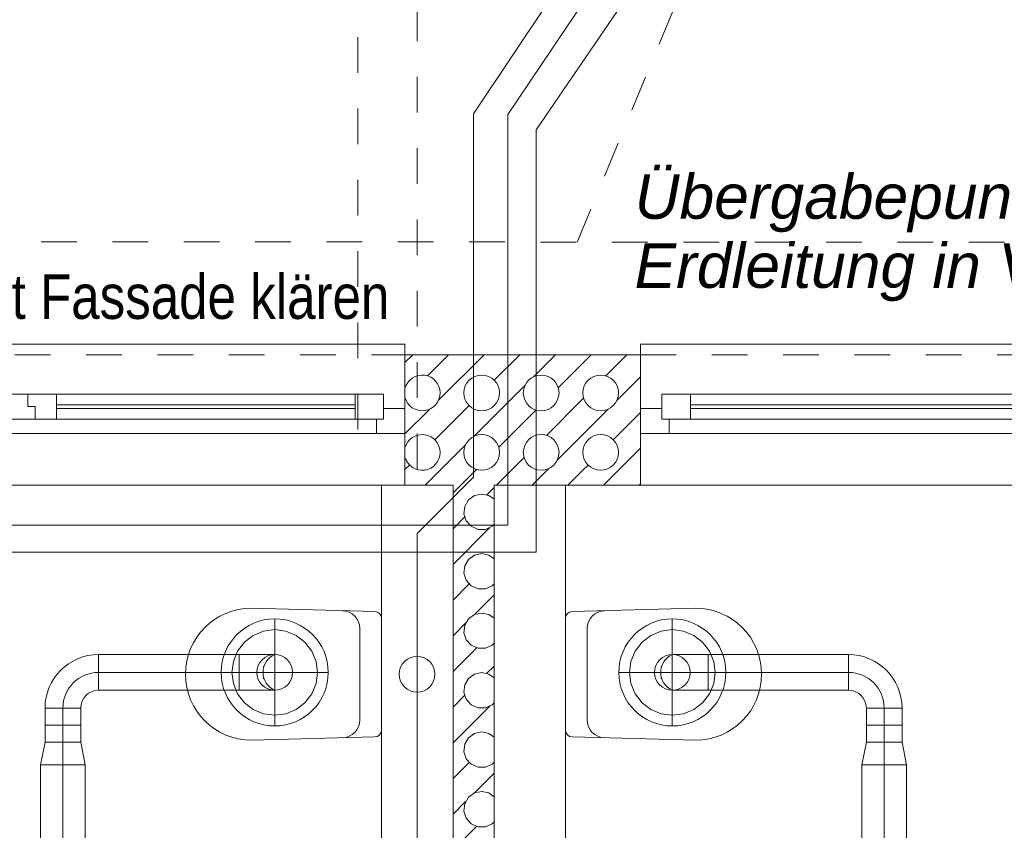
# Model space of a CAD drawing. Header units: metres. Extents: x -79 to 740, y -195 to 69.
# Tile 112 of 200: x 20.42 to 23.18, y 23.49 to 25.76. Entities that reach past the tile are written whole.
import ezdxf

# ---------------------------------------------------------------- set-up
doc = ezdxf.new("R2010")
doc.units = ezdxf.units.M
doc.header["$MEASUREMENT"] = 0
for name, pattern in [('Strichlinie eng', [0.115, 0.075, -0.04]), ('Strichlinie_ eng', [0.115, 0.075, -0.04]), ('STRICHPUNKT2', [12.7, 6.35, -3.175, 0, -3.175])]:
    doc.linetypes.add(name, pattern=pattern)
for name, color, linetype in [('30 Dach', 7, 'Continuous'), ('50 Elektro', 7, 'Continuous'), ('70 Entwässerung_Schmutzwasser', 7, 'Continuous'), ('70 Heizung', 7, 'Continuous'), ('70 Lüftung', 7, 'Continuous'), ('90 Allgemein Hinweise', 7, 'Continuous'), ('Neubau_00 Schraffuren', 7, 'Continuous'), ('Neubau_10 Wand außen', 7, 'Continuous'), ('Neubau_10 Wand innen', 7, 'Continuous'), ('Neubau_50 Möblierung', 7, 'Continuous'), ('Neubau_50 Sanitäreinrichtung', 7, 'Continuous')]:
    doc.layers.add(name, color=color, linetype=linetype)
doc.styles.add('ERSTELLTER_STIL_2', font='ARIALN.TTF')
doc.styles.add('ERSTELLTER_STIL_5', font='arial.ttf')

# ---------------------------------------------------------------- blocks, each defined once
blk = doc.blocks.new('*X178')
at = {"layer": 'Neubau_10 Wand außen', "color": 8, "linetype": 'Continuous', "lineweight": 9}
for p, q in [((21.5017, 24.8017), (21.5233, 24.8233)), ((21.5645, 24.7645), (21.6233, 24.8233)), ((21.5951, 24.6951), (21.7233, 24.8233)), ((21.752, 24.752), (21.8233, 24.8233)), ((21.8618, 24.7618), (21.9233, 24.8233)), ((22, 24.8), (22.0233, 24.8233)), ((22.0645, 24.7645), (22.1233, 24.8233)), ((21.9312, 24.7312), (22, 24.8)), ((22.0951, 24.6951), (22.1617, 24.7617)), ((21.6951, 24.5951), (21.8382, 24.7382)), ((21.5017, 24.7017), (21.5022, 24.7022)), ((21.8978, 24.5978), (22, 24.7)), ((22, 24.7), (22.0022, 24.7022)), ((21.5017, 24.6017), (21.5715, 24.6715)), ((21.5854, 24.5854), (21.6813, 24.6813)), ((21.7645, 24.5645), (21.8688, 24.6688)), ((22, 24.6), (22.0715, 24.6715)), ((22.0854, 24.5854), (22.1617, 24.6617)), ((21.9285, 24.5285), (22, 24.6)), ((21.6, 24.5), (21.6715, 24.5715)), ((22.1, 24.5), (22.1617, 24.5617)), ((21.8, 24.5), (21.8355, 24.5355)), ((21.5017, 24.5017), (21.5146, 24.5146)), ((21.9, 24.5), (21.9049, 24.5049)), ((22, 24.5), (22.0146, 24.5146)), ((21.5583, 24.4583), (21.6, 24.5)), ((21.6583, 24.4583), (21.7, 24.5)), ((21.7, 24.5), (21.7022, 24.5022)), ((21.7583, 24.4583), (21.8, 24.5)), ((21.8583, 24.4583), (21.9, 24.5)), ((21.9583, 24.4583), (22, 24.5)), ((22.0583, 24.4583), (22.1, 24.5)), ((22.1583, 24.4583), (22.1617, 24.4617))]:
    blk.add_line(p, q, dxfattribs=at)
for centre in [(21.7167, 24.7167), (21.8833, 24.7167), (22.05, 24.7167), (21.7167, 24.55), (21.8833, 24.55), (22.05, 24.55)]:
    blk.add_circle(centre, 0.05, dxfattribs=at)
for centre in [(21.55, 24.7167), (21.55, 24.55)]:
    blk.add_arc(centre, 0.05, 195.0005, 164.9995, dxfattribs=at)
blk = doc.blocks.new('3-Flügelfenster 27')
at = {"layer": 'Neubau_10 Wand außen', "color": 7, "linetype": 'Continuous', "lineweight": 9}
for p, q in [((-1.9268, 0.15), (-1.9268, 0.18)), ((-1.9268, 0.18), (1.9268, 0.18)), ((-1.9268, 0.15), (-1.9268, 0)), ((-1.9268, 0), (-1.9268, -0.07)), ((-1.9268, 0), (-1.9268, -0.07)), ((-1.9268, -0.07), (-1.9268, -0.215)), ((-1.9268, -0.215), (1.9268, -0.215))]:
    blk.add_line(p, q, dxfattribs=at)
at = {"layer": 'Neubau_10 Wand außen', "color": 7, "linetype": 'Strichlinie eng', "lineweight": 9}
blk.add_line((-1.9268, 0.15), (1.9268, 0.15), dxfattribs=at)
at = {"layer": 'Neubau_10 Wand außen', "color": 7, "linetype": 'Continuous', "lineweight": 13}
for p, q in [((-1.8668, -0.03), (-1.8668, 0.04)), ((-1.8668, 0.04), (-1.7868, 0.04)), ((-1.7868, 0.04), (-0.6923, 0.04)), ((-1.7868, 0.04), (-1.7868, -0.03)), ((-1.9268, 0), (-1.8668, 0)), ((-1.8668, 0), (-1.8668, -0.03)), ((-1.7868, 0.01), (-0.6923, 0.01)), ((-0.6923, 0), (-1.7868, 0)), ((-1.8668, -0.03), (-1.8468, -0.03)), ((-1.7868, -0.03), (-1.8668, -0.03)), ((-1.8468, -0.03), (-1.8468, -0.07)), ((-0.6923, -0.03), (-1.7868, -0.03)), ((-1.8468, -0.07), (-1.9268, -0.07)), ((1.8468, -0.07), (-1.8468, -0.07))]:
    blk.add_line(p, q, dxfattribs=at)
blk = doc.blocks.new('2-Flügelfenster 27')
at = {"layer": 'Neubau_10 Wand außen', "color": 7, "linetype": 'Continuous', "lineweight": 9}
for p, q in [((-1.0469, 0.15), (-1.0469, 0.18)), ((-1.0469, 0.18), (1.0469, 0.18)), ((1.0469, 0.18), (1.0469, 0.15)), ((-1.0469, 0.15), (-1.0469, 0)), ((1.0469, 0.15), (1.0469, 0)), ((-1.0469, 0), (-1.0469, -0.07)), ((-1.0469, 0), (-1.0469, -0.07)), ((1.0469, 0), (1.0469, -0.07)), ((1.0469, 0), (1.0469, -0.07)), ((-1.0469, -0.07), (-1.0469, -0.215)), ((1.0469, -0.07), (1.0469, -0.215)), ((-1.0469, -0.215), (1.0469, -0.215))]:
    blk.add_line(p, q, dxfattribs=at)
at = {"layer": 'Neubau_10 Wand außen', "color": 7, "linetype": 'Strichlinie eng', "lineweight": 9}
blk.add_line((-1.0469, 0.15), (1.0469, 0.15), dxfattribs=at)
at = {"layer": 'Neubau_10 Wand außen', "color": 7, "linetype": 'Continuous', "lineweight": 13}
for p, q in [((-0.9869, -0.03), (-0.9869, 0.04)), ((-0.9869, 0.04), (-0.9069, 0.04)), ((-0.9069, 0.04), (-0.07, 0.04)), ((-0.9069, 0.04), (-0.9069, -0.03)), ((-0.07, -0.03), (-0.07, 0.04)), ((-0.07, 0.04), (-0.01, 0.04)), ((-0.01, 0.04), (-0.01, 0.005)), ((-0.01, 0.005), (-0.01, 0.04)), ((-0.01, 0.04), (0.07, 0.04)), ((0.07, 0.04), (0.9069, 0.04)), ((0.07, 0.04), (0.07, -0.03)), ((0.9069, -0.03), (0.9069, 0.04)), ((0.9069, 0.04), (0.9869, 0.04)), ((0.9869, 0.04), (0.9869, -0.03)), ((-1.0469, 0), (-0.9869, 0)), ((-0.9869, 0), (-0.9869, -0.03)), ((-0.9069, 0.01), (-0.07, 0.01)), ((-0.01, 0.005), (0.01, 0.005)), ((0.01, 0.005), (-0.01, 0.005)), ((0.01, 0.005), (0.01, -0.03)), ((0.01, -0.03), (0.01, 0.005)), ((0.07, 0.01), (0.9069, 0.01)), ((0.9869, -0.03), (0.9869, 0)), ((0.9869, 0), (1.0469, 0)), ((-0.07, 0), (-0.9069, 0)), ((0.9069, 0), (0.07, 0)), ((-0.9869, -0.03), (-0.9669, -0.03)), ((-0.9069, -0.03), (-0.9869, -0.03)), ((-0.9669, -0.03), (-0.9669, -0.07)), ((-0.07, -0.03), (-0.9069, -0.03)), ((0.01, -0.03), (-0.07, -0.03)), ((0.07, -0.03), (0.01, -0.03)), ((0.9069, -0.03), (0.07, -0.03)), ((0.9869, -0.03), (0.9069, -0.03)), ((0.9669, -0.07), (0.9669, -0.03)), ((0.9669, -0.03), (0.9869, -0.03)), ((-0.9669, -0.07), (-1.0469, -0.07)), ((0.9669, -0.07), (-0.9669, -0.07)), ((1.0469, -0.07), (0.9669, -0.07))]:
    blk.add_line(p, q, dxfattribs=at)
blk = doc.blocks.new('Wand WC 27_2')
at = {"layer": 'Neubau_50 Sanitäreinrichtung', "color": 7, "linetype": 'Continuous', "lineweight": 9}
blk.add_line((-0.1281, -0.0612), (0.1281, -0.0612), dxfattribs=at)
at = {"layer": 'Neubau_50 Sanitäreinrichtung', "color": 7, "linetype": 'Continuous', "lineweight": 9, "flags": 128}
blk.add_lwpolyline([(0.185, -0.365), (0.1757, -0.0196, 0.406228), (0.1559, 0), (-0.1559, 0, 0.406228), (-0.1757, -0.0196), (-0.185, -0.365, 1)], format="xyb", close=True, dxfattribs=at)
at = {"layer": 'Neubau_50 Sanitäreinrichtung', "color": 7, "linetype": 'Continuous', "lineweight": 9}
for centre, start, end in [((-0.1281, -0.1112), 89.9987, 178.4527), ((0.1281, -0.1112), 1.5473, 90.0013)]:
    blk.add_arc(centre, 0.05, start, end, dxfattribs=at)
blk = doc.blocks.new('*X630')
at = {"layer": 'Neubau_10 Wand innen', "color": 8, "linetype": 'Continuous', "lineweight": 9}
for p, q in [((21.6363, 24.4363), (21.6583, 24.4583)), ((21.7312, 24.4312), (21.7513, 24.4513)), ((21.6963, 24.429), (21.6795, 24.4168)), ((21.7167, 24.4333), (21.6963, 24.429)), ((21.737, 24.429), (21.7167, 24.4333)), ((21.7513, 24.4187), (21.737, 24.429)), ((21.6691, 24.3988), (21.6669, 24.3781)), ((21.6795, 24.4168), (21.6691, 24.3988)), ((21.6363, 24.3363), (21.6688, 24.3688)), ((21.6669, 24.3781), (21.6734, 24.3583)), ((21.6363, 24.2363), (21.7382, 24.3382)), ((21.6734, 24.3583), (21.6873, 24.3429)), ((21.6873, 24.3429), (21.7063, 24.3344)), ((21.7271, 24.3344), (21.7461, 24.3429)), ((21.7461, 24.3429), (21.7513, 24.3487)), ((21.7063, 24.3344), (21.7271, 24.3344)), ((21.6963, 24.2623), (21.6795, 24.2501)), ((21.7167, 24.2667), (21.6963, 24.2623)), ((21.737, 24.2623), (21.7167, 24.2667)), ((21.7513, 24.252), (21.737, 24.2623)), ((21.6691, 24.2321), (21.6669, 24.2114)), ((21.6795, 24.2501), (21.6691, 24.2321)), ((21.6669, 24.2114), (21.6734, 24.1917)), ((21.6363, 24.1363), (21.6813, 24.1813)), ((21.6734, 24.1917), (21.6873, 24.1762)), ((21.6873, 24.1762), (21.7063, 24.1678)), ((21.7271, 24.1678), (21.7461, 24.1762)), ((21.7461, 24.1762), (21.7513, 24.182)), ((21.6951, 24.0951), (21.7513, 24.1513)), ((21.7063, 24.1678), (21.7271, 24.1678)), ((21.6963, 24.0957), (21.6795, 24.0835)), ((21.7167, 24.1), (21.6963, 24.0957)), ((21.737, 24.0957), (21.7167, 24.1)), ((21.7513, 24.0853), (21.737, 24.0957)), ((21.6363, 24.0363), (21.6715, 24.0715)), ((21.6691, 24.0655), (21.6669, 24.0448)), ((21.6795, 24.0835), (21.6691, 24.0655)), ((21.6669, 24.0448), (21.6734, 24.025)), ((21.6734, 24.025), (21.6873, 24.0095)), ((21.6873, 24.0095), (21.7063, 24.0011)), ((21.7271, 24.0011), (21.7461, 24.0095)), ((21.7461, 24.0095), (21.7513, 24.0153)), ((21.6363, 23.9363), (21.7, 24)), ((21.7, 24), (21.7022, 24.0022)), ((21.7063, 24.0011), (21.7271, 24.0011)), ((21.6963, 23.929), (21.6795, 23.9168)), ((21.7167, 23.9333), (21.6963, 23.929)), ((21.737, 23.929), (21.7167, 23.9333)), ((21.7312, 23.9312), (21.7513, 23.9513)), ((21.7513, 23.9187), (21.737, 23.929)), ((21.6691, 23.8988), (21.6669, 23.8781)), ((21.6795, 23.9168), (21.6691, 23.8988)), ((21.6363, 23.8363), (21.6688, 23.8688)), ((21.6669, 23.8781), (21.6734, 23.8583)), ((21.6734, 23.8583), (21.6873, 23.8429)), ((21.6873, 23.8429), (21.7063, 23.8344)), ((21.7271, 23.8344), (21.7461, 23.8429)), ((21.7461, 23.8429), (21.7513, 23.8487)), ((21.6363, 23.7363), (21.7382, 23.8382)), ((21.7063, 23.8344), (21.7271, 23.8344)), ((21.6963, 23.7623), (21.6795, 23.7501)), ((21.7167, 23.7667), (21.6963, 23.7623)), ((21.737, 23.7623), (21.7167, 23.7667)), ((21.7513, 23.752), (21.737, 23.7623)), ((21.6691, 23.7321), (21.6669, 23.7114)), ((21.6795, 23.7501), (21.6691, 23.7321)), ((21.6669, 23.7114), (21.6734, 23.6917)), ((21.6363, 23.6363), (21.6813, 23.6813)), ((21.6734, 23.6917), (21.6873, 23.6762)), ((21.6873, 23.6762), (21.7063, 23.6678)), ((21.7271, 23.6678), (21.7461, 23.6762)), ((21.7461, 23.6762), (21.7513, 23.682)), ((21.6951, 23.5951), (21.7513, 23.6513)), ((21.7063, 23.6678), (21.7271, 23.6678)), ((21.6963, 23.5957), (21.6795, 23.5835)), ((21.7167, 23.6), (21.6963, 23.5957)), ((21.737, 23.5957), (21.7167, 23.6)), ((21.7513, 23.5853), (21.737, 23.5957)), ((21.6363, 23.5363), (21.6715, 23.5715)), ((21.6691, 23.5655), (21.6669, 23.5448)), ((21.6795, 23.5835), (21.6691, 23.5655)), ((21.6669, 23.5448), (21.6734, 23.525)), ((21.6734, 23.525), (21.6873, 23.5095)), ((21.7461, 23.5095), (21.7513, 23.5153)), ((21.6363, 23.4363), (21.7, 23.5)), ((21.6873, 23.5095), (21.7063, 23.5011)), ((21.7, 23.5), (21.7022, 23.5022)), ((21.7063, 23.5011), (21.7271, 23.5011)), ((21.7271, 23.5011), (21.7461, 23.5095)), ((21.6963, 23.429), (21.6795, 23.4168)), ((21.7167, 23.4333), (21.6963, 23.429)), ((21.737, 23.429), (21.7167, 23.4333)), ((21.7312, 23.4312), (21.7513, 23.4513)), ((21.7513, 23.4187), (21.737, 23.429)), ((21.6795, 23.4168), (21.6691, 23.3988)), ((21.6691, 23.3988), (21.6669, 23.3781)), ((21.6669, 23.3781), (21.6734, 23.3583)), ((21.6363, 23.3363), (21.6688, 23.3688)), ((21.6734, 23.3583), (21.6873, 23.3429)), ((21.7461, 23.3429), (21.7513, 23.3487)), ((21.6363, 23.2363), (21.7382, 23.3382)), ((21.6873, 23.3429), (21.7063, 23.3344)), ((21.7063, 23.3344), (21.7271, 23.3344)), ((21.7271, 23.3344), (21.7461, 23.3429)), ((21.6963, 23.2623), (21.6795, 23.2501)), ((21.7167, 23.2667), (21.6963, 23.2623)), ((21.737, 23.2623), (21.7167, 23.2667)), ((21.7513, 23.252), (21.737, 23.2623)), ((21.6795, 23.2501), (21.6691, 23.2321)), ((21.6691, 23.2321), (21.6669, 23.2114)), ((21.6669, 23.2114), (21.6734, 23.1917)), ((21.6363, 23.1363), (21.6813, 23.1813)), ((21.6734, 23.1917), (21.6873, 23.1762)), ((21.7461, 23.1762), (21.7513, 23.182)), ((21.6873, 23.1762), (21.7063, 23.1678)), ((21.6951, 23.0951), (21.7513, 23.1513)), ((21.7063, 23.1678), (21.7271, 23.1678)), ((21.7271, 23.1678), (21.7461, 23.1762)), ((21.7167, 23.1), (21.6963, 23.0957)), ((21.737, 23.0957), (21.7167, 23.1)), ((21.6363, 23.0363), (21.6715, 23.0715)), ((21.6795, 23.0835), (21.6691, 23.0655)), ((21.6963, 23.0957), (21.6795, 23.0835)), ((21.7513, 23.0853), (21.737, 23.0957)), ((21.6691, 23.0655), (21.6669, 23.0448)), ((21.6669, 23.0448), (21.6734, 23.025)), ((21.6734, 23.025), (21.6873, 23.0095)), ((21.7461, 23.0095), (21.7513, 23.0153)), ((21.6363, 22.9363), (21.7, 23)), ((21.6873, 23.0095), (21.7063, 23.0011)), ((21.7, 23), (21.7022, 23.0022)), ((21.7063, 23.0011), (21.7271, 23.0011)), ((21.7271, 23.0011), (21.7461, 23.0095)), ((21.7167, 22.9333), (21.6963, 22.929)), ((21.737, 22.929), (21.7167, 22.9333)), ((21.7312, 22.9312), (21.7513, 22.9513)), ((21.6795, 22.9168), (21.6691, 22.8988)), ((21.6963, 22.929), (21.6795, 22.9168)), ((21.7513, 22.9187), (21.737, 22.929)), ((21.6691, 22.8988), (21.6669, 22.8781)), ((21.6669, 22.8781), (21.6734, 22.8583)), ((21.6363, 22.8363), (21.6688, 22.8688)), ((21.6734, 22.8583), (21.6873, 22.8429)), ((21.7461, 22.8429), (21.7513, 22.8487)), ((21.6363, 22.7363), (21.7382, 22.8382)), ((21.6873, 22.8429), (21.7063, 22.8344)), ((21.7063, 22.8344), (21.7271, 22.8344)), ((21.7271, 22.8344), (21.7461, 22.8429)), ((21.7167, 22.7667), (21.6963, 22.7623)), ((21.737, 22.7623), (21.7167, 22.7667)), ((21.6795, 22.7501), (21.6691, 22.7321)), ((21.6963, 22.7623), (21.6795, 22.7501)), ((21.7513, 22.752), (21.737, 22.7623)), ((21.6691, 22.7321), (21.6669, 22.7114)), ((21.6669, 22.7114), (21.6734, 22.6917)), ((21.6734, 22.6917), (21.6873, 22.6762)), ((21.7461, 22.6762), (21.7513, 22.682)), ((21.6363, 22.6363), (21.6813, 22.6813)), ((21.6873, 22.6762), (21.7063, 22.6678)), ((21.7063, 22.6678), (21.7271, 22.6678)), ((21.7271, 22.6678), (21.7461, 22.6762)), ((21.6951, 22.5951), (21.7513, 22.6513)), ((21.7167, 22.6), (21.6963, 22.5957)), ((21.737, 22.5957), (21.7167, 22.6)), ((21.6795, 22.5835), (21.6691, 22.5655)), ((21.6963, 22.5957), (21.6795, 22.5835)), ((21.7513, 22.5853), (21.737, 22.5957)), ((21.6363, 22.5363), (21.6715, 22.5715)), ((21.6691, 22.5655), (21.6669, 22.5448)), ((21.6669, 22.5448), (21.6734, 22.525)), ((21.6734, 22.525), (21.6873, 22.5095)), ((21.6363, 22.4363), (21.7, 22.5)), ((21.6873, 22.5095), (21.7063, 22.5011)), ((21.7, 22.5), (21.7022, 22.5022)), ((21.7063, 22.5011), (21.7271, 22.5011)), ((21.7271, 22.5011), (21.7461, 22.5095)), ((21.7461, 22.5095), (21.7513, 22.5153)), ((21.7312, 22.4312), (21.7513, 22.4513)), ((21.6795, 22.4168), (21.6691, 22.3988)), ((21.6963, 22.429), (21.6795, 22.4168)), ((21.7167, 22.4333), (21.6963, 22.429)), ((21.737, 22.429), (21.7167, 22.4333)), ((21.7513, 22.4187), (21.737, 22.429)), ((21.6691, 22.3988), (21.6669, 22.3781)), ((21.6363, 22.3363), (21.6688, 22.3688)), ((21.6669, 22.3781), (21.6734, 22.3583)), ((21.6734, 22.3583), (21.6873, 22.3429)), ((21.6363, 22.2363), (21.7382, 22.3382)), ((21.6873, 22.3429), (21.7063, 22.3344)), ((21.7063, 22.3344), (21.7271, 22.3344)), ((21.7271, 22.3344), (21.7461, 22.3429)), ((21.7461, 22.3429), (21.7513, 22.3487)), ((21.6795, 22.2501), (21.6691, 22.2321)), ((21.6963, 22.2623), (21.6795, 22.2501)), ((21.7167, 22.2667), (21.6963, 22.2623)), ((21.737, 22.2623), (21.7167, 22.2667)), ((21.7513, 22.252), (21.737, 22.2623)), ((21.6691, 22.2321), (21.6669, 22.2114)), ((21.6669, 22.2114), (21.6734, 22.1917)), ((21.6734, 22.1917), (21.6873, 22.1762)), ((21.6363, 22.1363), (21.6813, 22.1813)), ((21.6873, 22.1762), (21.7063, 22.1678)), ((21.7063, 22.1678), (21.7271, 22.1678)), ((21.7271, 22.1678), (21.7461, 22.1762)), ((21.7461, 22.1762), (21.7513, 22.182)), ((21.6951, 22.0951), (21.7513, 22.1513)), ((21.6795, 22.0835), (21.6691, 22.0655)), ((21.6963, 22.0957), (21.6795, 22.0835)), ((21.7167, 22.1), (21.6963, 22.0957)), ((21.737, 22.0957), (21.7167, 22.1)), ((21.7513, 22.0853), (21.737, 22.0957)), ((21.6363, 22.0363), (21.6715, 22.0715)), ((21.6691, 22.0655), (21.6669, 22.0448)), ((21.6669, 22.0448), (21.6734, 22.025)), ((21.6734, 22.025), (21.6873, 22.0095)), ((21.6363, 21.9363), (21.7, 22)), ((21.6873, 22.0095), (21.7063, 22.0011)), ((21.7, 22), (21.7022, 22.0022)), ((21.7063, 22.0011), (21.7271, 22.0011)), ((21.7271, 22.0011), (21.7461, 22.0095)), ((21.7461, 22.0095), (21.7513, 22.0153)), ((21.7312, 21.9312), (21.7513, 21.9513)), ((21.6795, 21.9168), (21.6691, 21.8988)), ((21.6963, 21.929), (21.6795, 21.9168)), ((21.7167, 21.9333), (21.6963, 21.929)), ((21.737, 21.929), (21.7167, 21.9333)), ((21.7513, 21.9187), (21.737, 21.929)), ((21.6691, 21.8988), (21.6669, 21.8781)), ((21.6363, 21.8363), (21.6688, 21.8688)), ((21.6669, 21.8781), (21.6734, 21.8583)), ((21.6734, 21.8583), (21.6873, 21.8429)), ((21.6363, 21.7363), (21.7382, 21.8382)), ((21.6873, 21.8429), (21.7063, 21.8344)), ((21.7063, 21.8344), (21.7271, 21.8344)), ((21.7271, 21.8344), (21.7461, 21.8429)), ((21.7461, 21.8429), (21.7513, 21.8487)), ((21.6795, 21.7501), (21.6691, 21.7321)), ((21.6963, 21.7623), (21.6795, 21.7501)), ((21.7167, 21.7667), (21.6963, 21.7623)), ((21.737, 21.7623), (21.7167, 21.7667)), ((21.7513, 21.752), (21.737, 21.7623)), ((21.6691, 21.7321), (21.6669, 21.7114)), ((21.6669, 21.7114), (21.6734, 21.6917)), ((21.6734, 21.6917), (21.6873, 21.6762)), ((21.6363, 21.6363), (21.6813, 21.6813)), ((21.6873, 21.6762), (21.7063, 21.6678)), ((21.7063, 21.6678), (21.7271, 21.6678)), ((21.7271, 21.6678), (21.7461, 21.6762)), ((21.7461, 21.6762), (21.7513, 21.682)), ((21.6951, 21.5951), (21.7513, 21.6513)), ((21.6795, 21.5835), (21.6691, 21.5655)), ((21.6963, 21.5957), (21.6795, 21.5835)), ((21.7167, 21.6), (21.6963, 21.5957)), ((21.737, 21.5957), (21.7167, 21.6)), ((21.7513, 21.5853), (21.737, 21.5957)), ((21.6363, 21.5363), (21.6715, 21.5715)), ((21.6691, 21.5655), (21.6669, 21.5448)), ((21.6669, 21.5448), (21.6734, 21.525)), ((21.6734, 21.525), (21.6873, 21.5095)), ((21.6363, 21.4363), (21.7, 21.5)), ((21.6873, 21.5095), (21.7063, 21.5011)), ((21.7, 21.5), (21.7022, 21.5022)), ((21.7063, 21.5011), (21.7271, 21.5011)), ((21.7271, 21.5011), (21.7461, 21.5095)), ((21.7461, 21.5095), (21.7513, 21.5153)), ((21.7312, 21.4312), (21.7513, 21.4513)), ((21.6795, 21.4168), (21.6691, 21.3988)), ((21.6963, 21.429), (21.6795, 21.4168)), ((21.7167, 21.4333), (21.6963, 21.429)), ((21.737, 21.429), (21.7167, 21.4333)), ((21.7513, 21.4187), (21.737, 21.429)), ((21.6691, 21.3988), (21.6669, 21.3781)), ((21.6363, 21.3363), (21.6688, 21.3688)), ((21.6669, 21.3781), (21.6734, 21.3583)), ((21.6734, 21.3583), (21.6873, 21.3429)), ((21.6363, 21.2363), (21.7382, 21.3382)), ((21.6873, 21.3429), (21.7063, 21.3344)), ((21.7063, 21.3344), (21.7271, 21.3344)), ((21.7271, 21.3344), (21.7461, 21.3429)), ((21.7461, 21.3429), (21.7513, 21.3487)), ((21.6795, 21.2501), (21.6691, 21.2321)), ((21.6963, 21.2623), (21.6795, 21.2501)), ((21.7167, 21.2667), (21.6963, 21.2623)), ((21.737, 21.2623), (21.7167, 21.2667)), ((21.7513, 21.252), (21.737, 21.2623)), ((21.6691, 21.2321), (21.6669, 21.2114)), ((21.6669, 21.2114), (21.6734, 21.1917)), ((21.6363, 21.1363), (21.6813, 21.1813)), ((21.6734, 21.1917), (21.6873, 21.1762)), ((21.6873, 21.1762), (21.7063, 21.1678)), ((21.7063, 21.1678), (21.7271, 21.1678)), ((21.7271, 21.1678), (21.7461, 21.1762)), ((21.7461, 21.1762), (21.7513, 21.182)), ((21.6951, 21.0951), (21.7513, 21.1513)), ((21.6795, 21.0835), (21.6691, 21.0655)), ((21.6963, 21.0957), (21.6795, 21.0835)), ((21.7167, 21.1), (21.6963, 21.0957)), ((21.737, 21.0957), (21.7167, 21.1)), ((21.7513, 21.0853), (21.737, 21.0957)), ((21.6363, 21.0363), (21.6715, 21.0715)), ((21.6691, 21.0655), (21.6669, 21.0448)), ((21.6669, 21.0448), (21.6734, 21.025)), ((21.6363, 20.9363), (21.7, 21)), ((21.6734, 21.025), (21.6873, 21.0095)), ((21.6873, 21.0095), (21.7063, 21.0011)), ((21.7, 21), (21.7022, 21.0022)), ((21.7063, 21.0011), (21.7271, 21.0011)), ((21.7271, 21.0011), (21.7461, 21.0095)), ((21.7461, 21.0095), (21.7513, 21.0153)), ((21.7312, 20.9312), (21.7513, 20.9513)), ((21.6795, 20.9168), (21.6691, 20.8988)), ((21.6963, 20.929), (21.6795, 20.9168)), ((21.7167, 20.9333), (21.6963, 20.929)), ((21.737, 20.929), (21.7167, 20.9333)), ((21.7513, 20.9187), (21.737, 20.929)), ((21.6691, 20.8988), (21.6669, 20.8781)), ((21.6363, 20.8363), (21.6688, 20.8688)), ((21.6669, 20.8781), (21.6734, 20.8583)), ((21.6363, 20.7363), (21.7382, 20.8382)), ((21.6734, 20.8583), (21.6873, 20.8429)), ((21.6873, 20.8429), (21.7063, 20.8344)), ((21.7063, 20.8344), (21.7271, 20.8344)), ((21.7271, 20.8344), (21.7461, 20.8429)), ((21.7461, 20.8429), (21.7513, 20.8487)), ((21.6963, 20.7623), (21.6795, 20.7501)), ((21.7167, 20.7667), (21.6963, 20.7623)), ((21.737, 20.7623), (21.7167, 20.7667)), ((21.7513, 20.752), (21.737, 20.7623)), ((21.6691, 20.7321), (21.6669, 20.7114)), ((21.6795, 20.7501), (21.6691, 20.7321)), ((21.6669, 20.7114), (21.6734, 20.6917)), ((21.6363, 20.6363), (21.6813, 20.6813)), ((21.6734, 20.6917), (21.6873, 20.6762)), ((21.6873, 20.6762), (21.7063, 20.6678)), ((21.7063, 20.6678), (21.7271, 20.6678)), ((21.7271, 20.6678), (21.7461, 20.6762)), ((21.7461, 20.6762), (21.7513, 20.682)), ((21.6951, 20.5951), (21.7513, 20.6513)), ((21.6963, 20.5957), (21.6795, 20.5835)), ((21.7167, 20.6), (21.6963, 20.5957)), ((21.737, 20.5957), (21.7167, 20.6)), ((21.7513, 20.5853), (21.737, 20.5957)), ((21.6363, 20.5363), (21.6715, 20.5715)), ((21.6691, 20.5655), (21.6669, 20.5448)), ((21.6795, 20.5835), (21.6691, 20.5655)), ((21.6669, 20.5448), (21.6734, 20.525)), ((21.6734, 20.525), (21.6873, 20.5095)), ((21.6873, 20.5095), (21.7063, 20.5011)), ((21.7, 20.5), (21.7022, 20.5022)), ((21.7271, 20.5011), (21.7461, 20.5095)), ((21.7461, 20.5095), (21.7513, 20.5153)), ((21.6363, 20.4363), (21.7, 20.5)), ((21.7063, 20.5011), (21.7271, 20.5011)), ((21.7312, 20.4312), (21.7513, 20.4513)), ((21.6963, 20.429), (21.6795, 20.4168)), ((21.7167, 20.4333), (21.6963, 20.429)), ((21.737, 20.429), (21.7167, 20.4333)), ((21.7513, 20.4187), (21.737, 20.429)), ((21.6691, 20.3988), (21.6669, 20.3781)), ((21.6795, 20.4168), (21.6691, 20.3988)), ((21.6363, 20.3363), (21.6688, 20.3688)), ((21.6669, 20.3781), (21.6734, 20.3583)), ((21.6734, 20.3583), (21.6873, 20.3429)), ((21.6873, 20.3429), (21.7063, 20.3344)), ((21.7271, 20.3344), (21.7461, 20.3429)), ((21.7328, 20.3328), (21.7382, 20.3382)), ((21.7461, 20.3429), (21.7513, 20.3487)), ((21.7063, 20.3344), (21.7271, 20.3344))]:
    blk.add_line(p, q, dxfattribs=at)
blk = doc.blocks.new('WC-Trennwand - Nische - GSDE[275]_1', base_point=(23.5106, 20.3089))
at = {"layer": 'Neubau_50 Möblierung', "linetype": 'Continuous', "lineweight": 0, "true_color": 0xffffff}
for points in [[(23.5356, 24.4239), (23.5356, 24.4739), (23.4856, 24.4739), (23.4856, 24.4239)], [(23.5206, 24.4389), (23.5206, 24.4589), (23.5006, 24.4589), (23.5006, 24.4389)], [(23.5171, 24.2814), (23.5171, 24.4239), (23.5041, 24.4239), (23.5041, 24.2814)], [(23.5356, 24.2314), (23.5356, 24.2814), (23.4856, 24.2814), (23.4856, 24.2314)], [(23.5206, 24.2464), (23.5206, 24.2664), (23.5006, 24.2664), (23.5006, 24.2464)], [(23.5041, 23.6314), (23.5154, 23.6379), (23.2154, 24.1575), (23.2041, 24.151)], [(23.5356, 23.5814), (23.5356, 23.6314), (23.4856, 23.6314), (23.4856, 23.5814)], [(23.5206, 23.5964), (23.5206, 23.6164), (23.5006, 23.6164), (23.5006, 23.5964)], [(23.5171, 23.2464), (23.5171, 23.5814), (23.5041, 23.5814), (23.5041, 23.2464)], [(21.7826, 23.3889), (21.7826, 23.4389), (21.7326, 23.4389), (21.7326, 23.3889)], [(23.5041, 23.3889), (23.5041, 23.4389), (23.4841, 23.4389), (23.4841, 23.3889)], [(21.7676, 23.4039), (21.7676, 23.4239), (21.7476, 23.4239), (21.7476, 23.4039)], [(23.4841, 23.4204), (21.7826, 23.4204), (21.7826, 23.4074), (23.4841, 23.4074)], [(23.5356, 23.1964), (23.5356, 23.2464), (23.4856, 23.2464), (23.4856, 23.1964)], [(23.5206, 23.2114), (23.5206, 23.2314), (23.5006, 23.2314), (23.5006, 23.2114)], [(23.5041, 22.5964), (23.5154, 22.6029), (23.2154, 23.1225), (23.2041, 23.116)], [(23.5356, 22.5464), (23.5356, 22.5964), (23.4856, 22.5964), (23.4856, 22.5464)], [(23.5206, 22.5614), (23.5206, 22.5814), (23.5006, 22.5814), (23.5006, 22.5614)], [(23.5171, 22.2114), (23.5171, 22.5464), (23.5041, 22.5464), (23.5041, 22.2114)], [(21.7826, 22.3539), (21.7826, 22.4039), (21.7326, 22.4039), (21.7326, 22.3539)], [(21.7676, 22.3689), (21.7676, 22.3889), (21.7476, 22.3889), (21.7476, 22.3689)], [(23.4841, 22.3854), (21.7826, 22.3854), (21.7826, 22.3724), (23.4841, 22.3724)], [(23.5041, 22.3539), (23.5041, 22.4039), (23.4841, 22.4039), (23.4841, 22.3539)], [(23.5356, 22.1614), (23.5356, 22.2114), (23.4856, 22.2114), (23.4856, 22.1614)], [(23.5206, 22.1764), (23.5206, 22.1964), (23.5006, 22.1964), (23.5006, 22.1764)], [(23.5041, 21.5614), (23.5154, 21.5679), (23.2154, 22.0875), (23.2041, 22.081)], [(23.5356, 21.5114), (23.5356, 21.5614), (23.4856, 21.5614), (23.4856, 21.5114)], [(23.5206, 21.5264), (23.5206, 21.5464), (23.5006, 21.5464), (23.5006, 21.5264)], [(23.5171, 21.1764), (23.5171, 21.5114), (23.5041, 21.5114), (23.5041, 21.1764)], [(21.7826, 21.3189), (21.7826, 21.3689), (21.7326, 21.3689), (21.7326, 21.3189)], [(23.5041, 21.3189), (23.5041, 21.3689), (23.4841, 21.3689), (23.4841, 21.3189)], [(21.7676, 21.3339), (21.7676, 21.3539), (21.7476, 21.3539), (21.7476, 21.3339)], [(23.4841, 21.3504), (21.7826, 21.3504), (21.7826, 21.3374), (23.4841, 21.3374)], [(23.5356, 21.1264), (23.5356, 21.1764), (23.4856, 21.1764), (23.4856, 21.1264)], [(23.5206, 21.1414), (23.5206, 21.1614), (23.5006, 21.1614), (23.5006, 21.1414)], [(23.5041, 20.5264), (23.5154, 20.5329), (23.2154, 21.0525), (23.2041, 21.046)], [(23.5356, 20.4764), (23.5356, 20.5264), (23.4856, 20.5264), (23.4856, 20.4764)], [(23.5206, 20.4914), (23.5206, 20.5114), (23.5006, 20.5114), (23.5006, 20.4914)], [(23.5171, 20.3339), (23.5171, 20.4764), (23.5041, 20.4764), (23.5041, 20.3339)], [(23.5356, 20.2839), (23.5356, 20.3339), (23.4856, 20.3339), (23.4856, 20.2839)], [(23.5206, 20.2989), (23.5206, 20.3189), (23.5006, 20.3189), (23.5006, 20.2989)]]:
    blk.add_hatch(color=7, dxfattribs=at).paths.add_polyline_path(points)
at = {"layer": 'Neubau_50 Möblierung', "color": 8, "linetype": 'Continuous', "lineweight": 18, "flags": 128}
for points in [[(23.5356, 24.4239), (23.5356, 24.4739), (23.4856, 24.4739), (23.4856, 24.4239)], [(23.5206, 24.4389), (23.5206, 24.4589), (23.5006, 24.4589), (23.5006, 24.4389)], [(23.5171, 24.2814), (23.5171, 24.4239), (23.5041, 24.4239), (23.5041, 24.2814)], [(23.5356, 24.2314), (23.5356, 24.2814), (23.4856, 24.2814), (23.4856, 24.2314)], [(23.5206, 24.2464), (23.5206, 24.2664), (23.5006, 24.2664), (23.5006, 24.2464)], [(23.5041, 23.6314), (23.5154, 23.6379), (23.2154, 24.1575), (23.2041, 24.151)], [(23.5356, 23.5814), (23.5356, 23.6314), (23.4856, 23.6314), (23.4856, 23.5814)], [(23.5206, 23.5964), (23.5206, 23.6164), (23.5006, 23.6164), (23.5006, 23.5964)], [(23.5171, 23.2464), (23.5171, 23.5814), (23.5041, 23.5814), (23.5041, 23.2464)], [(21.7826, 23.3889), (21.7826, 23.4389), (21.7326, 23.4389), (21.7326, 23.3889)], [(23.5041, 23.3889), (23.5041, 23.4389), (23.4841, 23.4389), (23.4841, 23.3889)], [(21.7676, 23.4039), (21.7676, 23.4239), (21.7476, 23.4239), (21.7476, 23.4039)], [(23.4841, 23.4204), (21.7826, 23.4204), (21.7826, 23.4074), (23.4841, 23.4074)], [(23.5356, 23.1964), (23.5356, 23.2464), (23.4856, 23.2464), (23.4856, 23.1964)], [(23.5206, 23.2114), (23.5206, 23.2314), (23.5006, 23.2314), (23.5006, 23.2114)], [(23.5041, 22.5964), (23.5154, 22.6029), (23.2154, 23.1225), (23.2041, 23.116)], [(23.5356, 22.5464), (23.5356, 22.5964), (23.4856, 22.5964), (23.4856, 22.5464)], [(23.5206, 22.5614), (23.5206, 22.5814), (23.5006, 22.5814), (23.5006, 22.5614)], [(23.5171, 22.2114), (23.5171, 22.5464), (23.5041, 22.5464), (23.5041, 22.2114)], [(21.7826, 22.3539), (21.7826, 22.4039), (21.7326, 22.4039), (21.7326, 22.3539)], [(21.7676, 22.3689), (21.7676, 22.3889), (21.7476, 22.3889), (21.7476, 22.3689)], [(23.4841, 22.3854), (21.7826, 22.3854), (21.7826, 22.3724), (23.4841, 22.3724)], [(23.5041, 22.3539), (23.5041, 22.4039), (23.4841, 22.4039), (23.4841, 22.3539)], [(23.5356, 22.1614), (23.5356, 22.2114), (23.4856, 22.2114), (23.4856, 22.1614)], [(23.5206, 22.1764), (23.5206, 22.1964), (23.5006, 22.1964), (23.5006, 22.1764)], [(23.5041, 21.5614), (23.5154, 21.5679), (23.2154, 22.0875), (23.2041, 22.081)], [(23.5356, 21.5114), (23.5356, 21.5614), (23.4856, 21.5614), (23.4856, 21.5114)], [(23.5206, 21.5264), (23.5206, 21.5464), (23.5006, 21.5464), (23.5006, 21.5264)], [(23.5171, 21.1764), (23.5171, 21.5114), (23.5041, 21.5114), (23.5041, 21.1764)], [(21.7826, 21.3189), (21.7826, 21.3689), (21.7326, 21.3689), (21.7326, 21.3189)], [(23.5041, 21.3189), (23.5041, 21.3689), (23.4841, 21.3689), (23.4841, 21.3189)], [(21.7676, 21.3339), (21.7676, 21.3539), (21.7476, 21.3539), (21.7476, 21.3339)], [(23.4841, 21.3504), (21.7826, 21.3504), (21.7826, 21.3374), (23.4841, 21.3374)], [(23.5356, 21.1264), (23.5356, 21.1764), (23.4856, 21.1764), (23.4856, 21.1264)], [(23.5206, 21.1414), (23.5206, 21.1614), (23.5006, 21.1614), (23.5006, 21.1414)], [(23.5041, 20.5264), (23.5154, 20.5329), (23.2154, 21.0525), (23.2041, 21.046)], [(23.5356, 20.4764), (23.5356, 20.5264), (23.4856, 20.5264), (23.4856, 20.4764)], [(23.5206, 20.4914), (23.5206, 20.5114), (23.5006, 20.5114), (23.5006, 20.4914)], [(23.5171, 20.3339), (23.5171, 20.4764), (23.5041, 20.4764), (23.5041, 20.3339)], [(23.5356, 20.2839), (23.5356, 20.3339), (23.4856, 20.3339), (23.4856, 20.2839)], [(23.5206, 20.2989), (23.5206, 20.3189), (23.5006, 20.3189), (23.5006, 20.2989)]]:
    blk.add_lwpolyline(points, close=True, dxfattribs=at)
at = {"layer": 'Neubau_50 Möblierung', "color": 8, "linetype": 'Continuous', "lineweight": 18}
for centre in [(23.5041, 23.6314), (23.5041, 22.5964), (23.5041, 21.5614), (23.5041, 20.5264)]:
    blk.add_arc(centre, 0.6, 90, 120, dxfattribs=at)

msp = doc.modelspace()

# ---------------------------------------------------------------- linework, layer by layer
at = {"layer": '30 Dach', "color": 7, "linetype": 'Strichlinie_ eng', "lineweight": 9}
msp.add_line((19.0818, 25.1404), (31.514, 25.1366), dxfattribs=at)
msp.add_lwpolyline([(21.9846, 25.1395), (23.2054, 28.0869), (30.292, 28.0869), (31.6686, 29.4635), (31.6686, 31.4103), (30.0624, 33.0165), (31.1893, 35.7372)], dxfattribs=at)
at = {"layer": '50 Elektro', "color": 190, "linetype": 'Strichlinie_ eng', "lineweight": 18, "true_color": 0x9900ff}
for p, q in [((21.3694, 25.9138), (21.3694, 24.5277)), ((21.5358, 25.8027), (21.5358, 24.4166))]:
    msp.add_line(p, q, dxfattribs=at)
at = {"layer": '70 Entwässerung_Schmutzwasser', "color": 34, "linetype": 'Continuous', "lineweight": 18, "true_color": 0xa85100}
for p, q in [((21.6938, 25.499), (27.4531, 34.1302)), ((21.6938, 24.4809), (21.6938, 25.499)), ((21.5355, 24.3227), (21.6938, 24.4809)), ((21.5355, 20.8006), (21.5355, 24.3227))]:
    msp.add_line(p, q, dxfattribs=at)
msp.add_circle((21.5355, 23.9284), 0.05, dxfattribs=at)
at = {"layer": '70 Heizung', "color": 5, "linetype": 'Continuous', "lineweight": 18}
for p, q in [((27.5471, 34.0514), (21.7898, 25.497)), ((21.7898, 25.497), (21.7898, 24.3462)), ((21.7898, 24.3462), (19.3362, 24.3462))]:
    msp.add_line(p, q, dxfattribs=at)
at = {"layer": '70 Heizung', "color": 1, "linetype": 'Continuous', "lineweight": 13}
for p, q in [((27.7471, 34.0605), (21.8694, 25.4539)), ((21.8694, 25.4539), (21.8694, 24.2706)), ((21.8694, 24.2706), (19.3799, 24.2706))]:
    msp.add_line(p, q, dxfattribs=at)
at = {"layer": '70 Lüftung', "color": 253, "linetype": 'STRICHPUNKT2', "lineweight": 18, "true_color": 0xaaaaaa}
for p, q in [((21.1366, 24.0835), (21.1366, 23.7835)), ((22.2509, 24.0835), (22.2509, 23.7835)), ((21.2866, 23.9335), (20.9866, 23.9335)), ((22.1009, 23.9335), (22.4009, 23.9335))]:
    msp.add_line(p, q, dxfattribs=at)
at = {"layer": '70 Lüftung', "color": 253, "linetype": 'Continuous', "lineweight": 18, "true_color": 0xaaaaaa}
for p, q in [((21.0766, 24.0374), (21.0517, 24.0183)), ((21.1055, 24.0494), (21.0766, 24.0374)), ((21.1366, 24.0535), (21.1055, 24.0494)), ((21.1677, 24.0494), (21.1366, 24.0535)), ((21.1966, 24.0374), (21.1677, 24.0494)), ((21.2214, 24.0183), (21.1966, 24.0374)), ((22.1661, 24.0183), (22.1909, 24.0374)), ((22.1909, 24.0374), (22.2199, 24.0494)), ((22.2199, 24.0494), (22.2509, 24.0535)), ((22.2509, 24.0535), (22.282, 24.0494)), ((22.282, 24.0494), (22.3109, 24.0374)), ((22.3109, 24.0374), (22.3358, 24.0183)), ((21.0517, 24.0183), (21.0327, 23.9935)), ((21.2405, 23.9935), (21.2214, 24.0183)), ((22.147, 23.9935), (22.1661, 24.0183)), ((22.3358, 24.0183), (22.3548, 23.9935)), ((21.0327, 23.9935), (21.0207, 23.9645)), ((21.2525, 23.9645), (21.2405, 23.9935)), ((22.135, 23.9645), (22.147, 23.9935)), ((22.3548, 23.9935), (22.3668, 23.9645)), ((21.0207, 23.9645), (21.0166, 23.9335)), ((21.2566, 23.9335), (21.2525, 23.9645)), ((22.1309, 23.9335), (22.135, 23.9645)), ((22.3668, 23.9645), (22.3709, 23.9335)), ((21.0166, 23.9335), (21.0207, 23.9024)), ((21.1045, 23.9501), (21.1067, 23.9501)), ((21.1366, 23.9335), (21.1366, 23.9335)), ((21.2525, 23.9024), (21.2566, 23.9335)), ((22.135, 23.9024), (22.1309, 23.9335)), ((22.2188, 23.9501), (22.221, 23.9501)), ((22.2509, 23.9335), (22.251, 23.9335)), ((22.3709, 23.9335), (22.3668, 23.9024)), ((21.0207, 23.9024), (21.0327, 23.8735)), ((21.1045, 23.9168), (21.1067, 23.9168)), ((21.2405, 23.8735), (21.2525, 23.9024)), ((22.147, 23.8735), (22.135, 23.9024)), ((22.2188, 23.9168), (22.221, 23.9168)), ((22.3668, 23.9024), (22.3548, 23.8735)), ((21.0327, 23.8735), (21.0517, 23.8486)), ((21.2214, 23.8486), (21.2405, 23.8735)), ((22.1661, 23.8486), (22.147, 23.8735)), ((22.3548, 23.8735), (22.3358, 23.8486)), ((21.0517, 23.8486), (21.0766, 23.8295)), ((21.1966, 23.8295), (21.2214, 23.8486)), ((22.1909, 23.8295), (22.1661, 23.8486)), ((22.3358, 23.8486), (22.3109, 23.8295)), ((21.0766, 23.8295), (21.1055, 23.8175)), ((21.1055, 23.8175), (21.1366, 23.8135)), ((21.1366, 23.8135), (21.1677, 23.8175)), ((21.1677, 23.8175), (21.1966, 23.8295)), ((22.2199, 23.8175), (22.1909, 23.8295)), ((22.2509, 23.8135), (22.2199, 23.8175)), ((22.282, 23.8175), (22.2509, 23.8135)), ((22.3109, 23.8295), (22.282, 23.8175))]:
    msp.add_line(p, q, dxfattribs=at)
at = {"layer": '70 Lüftung', "color": 2, "linetype": 'Continuous', "lineweight": 18}
for p, q in [((20.6429, 23.8835), (20.6429, 23.9835)), ((21.0366, 23.9835), (20.6429, 23.9835)), ((20.6429, 23.9542), (20.6429, 23.9835)), ((21.0366, 23.8835), (21.0366, 23.9835)), ((21.0366, 23.9835), (21.0625, 23.9835)), ((21.0366, 23.9542), (21.0366, 23.9835)), ((21.0625, 23.9835), (21.0866, 23.9835)), ((21.0866, 23.9835), (21.1073, 23.9835)), ((21.1073, 23.9835), (21.1232, 23.9835)), ((21.1232, 23.9835), (21.1332, 23.9835)), ((21.1332, 23.9835), (21.1366, 23.9835)), ((22.2543, 23.9835), (22.2509, 23.9835)), ((22.2643, 23.9835), (22.2543, 23.9835)), ((22.2802, 23.9835), (22.2643, 23.9835)), ((22.3009, 23.9835), (22.2802, 23.9835)), ((22.325, 23.9835), (22.3009, 23.9835)), ((22.3509, 23.9835), (22.325, 23.9835)), ((22.3509, 23.8835), (22.3509, 23.9835)), ((22.7446, 23.9835), (22.3509, 23.9835)), ((22.3509, 23.9835), (22.3509, 23.9542)), ((22.7446, 23.8835), (22.7446, 23.9835)), ((22.7446, 23.9835), (22.7446, 23.9542)), ((20.6429, 23.9127), (20.6429, 23.9542)), ((21.0366, 23.9127), (21.0366, 23.9542)), ((22.3509, 23.9542), (22.3509, 23.9127)), ((22.7446, 23.9542), (22.7446, 23.9127)), ((21.1045, 23.9501), (21.1067, 23.9501)), ((22.2188, 23.9501), (22.221, 23.9501)), ((20.6429, 23.8835), (20.6429, 23.9127)), ((21.0366, 23.8835), (21.0366, 23.9127)), ((21.1045, 23.9168), (21.1067, 23.9168)), ((22.2188, 23.9168), (22.221, 23.9168)), ((22.3509, 23.9127), (22.3509, 23.8835)), ((22.7446, 23.9127), (22.7446, 23.8835)), ((20.6429, 23.8835), (21.0366, 23.8835)), ((21.0366, 23.8835), (21.0625, 23.8835)), ((21.0625, 23.8835), (21.0866, 23.8835)), ((21.0866, 23.8835), (21.1073, 23.8835)), ((21.1073, 23.8835), (21.1232, 23.8835)), ((21.1232, 23.8835), (21.1332, 23.8835)), ((21.1332, 23.8835), (21.1366, 23.8835)), ((22.2543, 23.8835), (22.2509, 23.8835)), ((22.2643, 23.8835), (22.2543, 23.8835)), ((22.2802, 23.8835), (22.2643, 23.8835)), ((22.3009, 23.8835), (22.2802, 23.8835)), ((22.325, 23.8835), (22.3009, 23.8835)), ((22.3509, 23.8835), (22.325, 23.8835)), ((22.3509, 23.8835), (22.7446, 23.8835)), ((20.5929, 23.8335), (20.4929, 23.8335)), ((20.4929, 23.8335), (20.4929, 23.7385)), ((20.5222, 23.8335), (20.4929, 23.8335)), ((20.5636, 23.8335), (20.5222, 23.8335)), ((20.5929, 23.8335), (20.5636, 23.8335)), ((20.5929, 23.7385), (20.5929, 23.8335)), ((22.7946, 23.8335), (22.8946, 23.8335)), ((22.7946, 23.8335), (22.7946, 23.7385)), ((22.8239, 23.8335), (22.7946, 23.8335)), ((22.8653, 23.8335), (22.8239, 23.8335)), ((22.8946, 23.8335), (22.8653, 23.8335)), ((22.8946, 23.7385), (22.8946, 23.8335)), ((20.5929, 23.786), (20.4929, 23.786)), ((22.7946, 23.786), (22.8946, 23.786)), ((20.4929, 23.7385), (20.4804, 23.6745)), ((20.5222, 23.7385), (20.4929, 23.7385)), ((20.4929, 23.7385), (20.5929, 23.7385)), ((20.5636, 23.7385), (20.5222, 23.7385)), ((20.5929, 23.7385), (20.5636, 23.7385)), ((20.5929, 23.7385), (20.6054, 23.6745)), ((22.7946, 23.7385), (22.7821, 23.6745)), ((22.8239, 23.7385), (22.7946, 23.7385)), ((22.8946, 23.7385), (22.7946, 23.7385)), ((22.8653, 23.7385), (22.8239, 23.7385)), ((22.8946, 23.7385), (22.8653, 23.7385)), ((22.8946, 23.7385), (22.9071, 23.6745)), ((20.4804, 23.6745), (20.6054, 23.6745)), ((20.4804, 23.6745), (20.4804, 23.0116)), ((20.517, 23.6745), (20.4804, 23.6745)), ((20.5688, 23.6745), (20.517, 23.6745)), ((20.6054, 23.6745), (20.5688, 23.6745)), ((20.6054, 23.0116), (20.6054, 23.6745)), ((22.9071, 23.6745), (22.7821, 23.6745)), ((22.7821, 23.6745), (22.7821, 23.0116)), ((22.8187, 23.6745), (22.7821, 23.6745)), ((22.8705, 23.6745), (22.8187, 23.6745)), ((22.9071, 23.6745), (22.8705, 23.6745)), ((22.9071, 23.0116), (22.9071, 23.6745))]:
    msp.add_line(p, q, dxfattribs=at)
at = {"layer": '70 Lüftung', "color": 2, "linetype": 'STRICHPUNKT2', "lineweight": 18}
for p, q in [((20.6429, 23.9335), (21.0366, 23.9335)), ((21.0366, 23.9335), (21.1366, 23.9335)), ((22.3509, 23.9335), (22.2509, 23.9335)), ((22.7446, 23.9335), (22.3509, 23.9335)), ((20.5429, 23.8335), (20.5429, 23.7385)), ((22.8446, 23.8335), (22.8446, 23.7385)), ((20.5429, 23.7385), (20.5429, 23.6745)), ((22.8446, 23.7385), (22.8446, 23.6745)), ((20.5429, 23.0116), (20.5429, 23.6745)), ((22.8446, 23.0116), (22.8446, 23.6745))]:
    msp.add_line(p, q, dxfattribs=at)
at = {"layer": '70 Lüftung', "color": 253, "linetype": 'Continuous', "lineweight": 18, "true_color": 0xaaaaaa}
for centre, radius in [((21.1366, 23.9335), 0.15), ((22.2509, 23.9335), 0.15), ((21.1366, 23.9335), 0.05), ((22.2509, 23.9335), 0.05)]:
    msp.add_circle(centre, radius, dxfattribs=at)
at = {"layer": '70 Lüftung', "color": 2, "linetype": 'Continuous', "lineweight": 18}
for centre in [(21.1366, 23.9335), (22.2509, 23.9335)]:
    msp.add_circle(centre, 0.05, dxfattribs=at)
for centre, radius, start, end in [((20.6429, 23.8335), 0.15, 90, 180), ((21.1588, 23.9335), 0.0547, 113.9523, 246.0477), ((22.2731, 23.9335), 0.0547, 113.9523, 246.0477), ((22.7446, 23.8335), 0.15, 0, 90), ((20.6429, 23.8335), 0.05, 90, 180), ((22.7446, 23.8335), 0.05, 0, 90)]:
    msp.add_arc(centre, radius, start, end, dxfattribs=at)
at = {"layer": '70 Lüftung', "color": 253, "linetype": 'Continuous', "lineweight": 18, "true_color": 0xaaaaaa}
for centre in [(21.1588, 23.9335), (22.2731, 23.9335)]:
    msp.add_arc(centre, 0.0547, 113.9523, 246.0477, dxfattribs=at)
at = {"layer": '70 Lüftung', "color": 2, "linetype": 'STRICHPUNKT2', "lineweight": 18}
for centre, start, end in [((20.6429, 23.8335), 90, 180), ((22.7446, 23.8335), 0, 90)]:
    msp.add_arc(centre, 0.1, start, end, dxfattribs=at)
at = {"layer": 'Neubau_00 Schraffuren', "color": 7, "linetype": 'Continuous', "lineweight": 9, "flags": 128}
for points in [[(21.6363, 24.4583), (21.6363, 20.3157), (21.4362, 20.3157), (21.4363, 24.4583)], [(21.7513, 24.4583), (21.7513, 20.3157), (21.9513, 20.3157), (21.9512, 24.4583)]]:
    msp.add_lwpolyline(points, close=True, dxfattribs=at)
at = {"layer": 'Neubau_10 Wand außen', "color": 7, "linetype": 'Continuous', "lineweight": 9}
for p, q in [((21.5017, 24.8233), (21.5017, 24.6733)), ((22.1617, 24.8233), (22.1617, 24.6733)), ((21.5017, 24.6733), (21.5017, 24.6033)), ((22.1617, 24.6733), (22.1617, 24.6033)), ((21.5017, 24.6033), (21.5017, 24.4583)), ((22.1617, 24.6033), (22.1617, 24.4583))]:
    msp.add_line(p, q, dxfattribs=at)
at = {"layer": 'Neubau_10 Wand außen', "color": 7, "linetype": 'Continuous', "lineweight": 9, "flags": 128}
for points in [[(22.1617, 24.8233), (21.5017, 24.8233)], [(21.5017, 24.4583), (21.6363, 24.4583)], [(21.7513, 24.4583), (22.1617, 24.4583)]]:
    msp.add_lwpolyline(points, dxfattribs=at)
at = {"layer": 'Neubau_10 Wand innen', "color": 7, "linetype": 'Continuous', "lineweight": 9, "flags": 128}
for points in [[(21.6363, 24.4583), (21.6363, 20.3328)], [(21.7513, 20.3328), (21.7513, 24.4583)]]:
    msp.add_lwpolyline(points, dxfattribs=at)

# ---------------------------------------------------------------- block references
at = {"layer": 'Neubau_10 Wand außen', "color": 7, "linetype": 'Continuous', "lineweight": 13}
for name, p in [('2-Flügelfenster 27', (20.4548, 24.6733)), ('3-Flügelfenster 27', (24.0885, 24.6733))]:
    msp.add_blockref(name, p, dxfattribs=at)
at = {"layer": 'Neubau_10 Wand außen', "color": 7, "lineweight": 9}
msp.add_blockref('*X178', (0, 0), dxfattribs=at)
at = {"layer": 'Neubau_10 Wand innen', "color": 7, "lineweight": 9}
msp.add_blockref('*X630', (0, 0), dxfattribs=at)
at = {"layer": 'Neubau_50 Möblierung', "color": 8, "linetype": 'Continuous', "lineweight": 18}
msp.add_blockref('WC-Trennwand - Nische - GSDE[275]_1', (23.5106, 20.3089), dxfattribs=at)
at = {"layer": 'Neubau_50 Sanitäreinrichtung', "color": 7, "linetype": 'Continuous', "lineweight": 13, "rotation": 269.9992651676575}
msp.add_blockref('Wand WC 27_2', (21.4363, 23.9284), dxfattribs=at)
at = {"layer": 'Neubau_50 Sanitäreinrichtung', "color": 7, "linetype": 'Continuous', "lineweight": 13, "xscale": -1, "rotation": 90.0007348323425}
msp.add_blockref('Wand WC 27_2', (21.9511, 23.9284), dxfattribs=at)

# ---------------------------------------------------------------- texts
at = {"layer": '70 Heizung', "color": 7, "linetype": 'Continuous', "lineweight": 9, "insert": (22.145, 25.3295), "char_height": 0.125, "attachment_point": 1, "line_spacing_factor": 0.928286, "style": 'ERSTELLTER_STIL_5'}
msp.add_mtext('\\A1;{\\pql;\\fArial|b0|i1|c0|p0;\\W1.000000;Übergabepunkt\\P\\pql;\\fArial|b0|i1|c0|p0;\\W1.000000;Erdleitung \\fArial|b0|i1|c0|p0;\\W1.000000;in \\fArial|b0|i1|c0|p0;\\W1.000000;Vorwand}', dxfattribs=at)
at = {"layer": '90 Allgemein Hinweise', "color": 6, "linetype": 'Continuous', "lineweight": 18, "insert": (19.4361, 24.8864), "char_height": 0.125, "attachment_point": 7, "style": 'ERSTELLTER_STIL_2'}
msp.add_mtext('\\A1;{\\pql;\\fArial Narrow|b0|i0|c0|p0;\\W1.000000;Anschlusspunkt Fassade klären}', dxfattribs=at)

doc.saveas('drawing.dxf')
